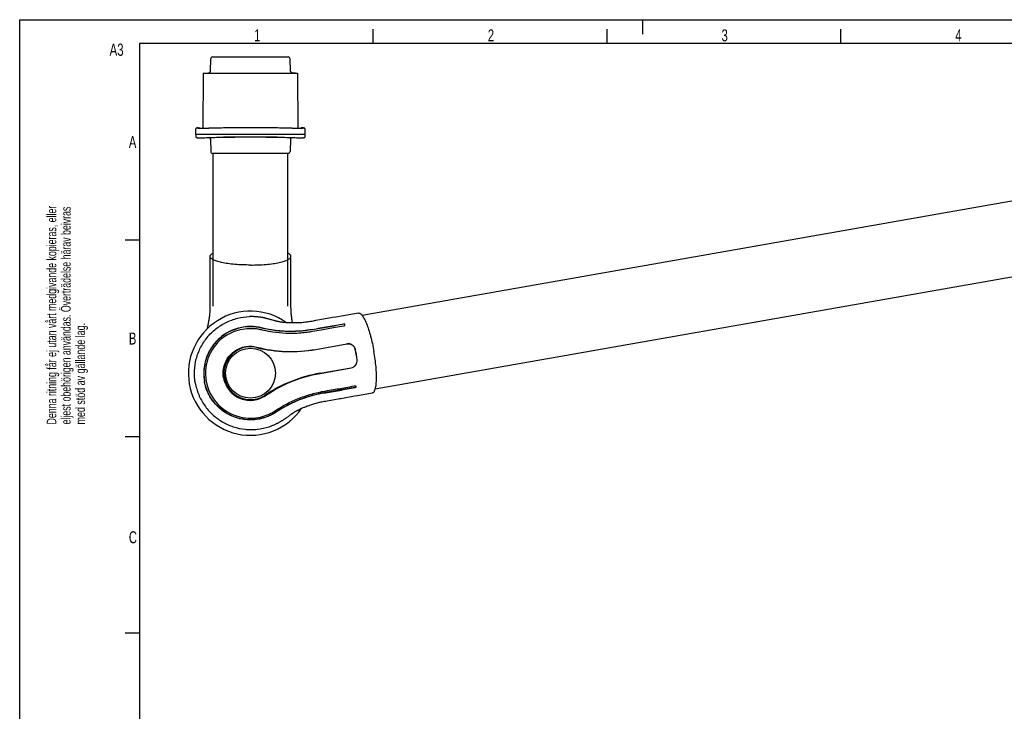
# Model space of a CAD drawing. Extents: x 0 to 420, y 0 to 297.
# Tile 2 of 9: x 0 to 205, y 153 to 297. Entities that reach past the tile are written whole.
import ezdxf

# ---------------------------------------------------------------- set-up
doc = ezdxf.new("R2010")
doc.units = 0
doc.header["$LTSCALE"] = 23.1
for name, color, linetype in [('100350_DXF_CONTINUOUS_LINE', 7, 'CONTINUOUS'), ('100455_DXF_CONTINUOUS_LINE', 7, 'CONTINUOUS'), ('102181_DXF_CONTINUOUS_LINE', 7, 'CONTINUOUS'), ('102184_DXF_CONTINUOUS_LINE', 7, 'CONTINUOUS'), ('102333-L_DXF_FORMAT', 7, 'CONTINUOUS'), ('105-5475-01_DXF_CONTINUOUS', 7, 'CONTINUOUS')]:
    doc.layers.add(name, color=color, linetype=linetype)
doc.styles.get("Standard").update_dxf_attribs({"font": 'txt', "width": 0.7})

# ---------------------------------------------------------------- blocks, each defined once
blk = doc.blocks.new('SYMBOL_16_BL0', base_point=(7.49, 145.42))
at = {"layer": '102333-L_DXF_FORMAT', "color": 7, "linetype": 'CONTINUOUS'}
for q in [(0, 14.98), (14.98, 0)]:
    blk.add_line((0, 0), q, dxfattribs=at)
for s, height, width, p in [('Denna ritning får ej utan vårt medgivande kopieras, eller', 1.9979, 0.687469, (7.64, 212.55)), ('eljest obehörigen användas. Överträdelse härav beivras', 1.9979, 0.686067, (10.63, 212.55)), ('med stöd av gällande lag.', 1.9979, 0.696, (13.63, 212.55)), ('Creo Parametric', 4.9947, 0.71746, (12.92, 96.09)), ('This document must not be copied, shown to third party or in', 1.9979, 0.704762, (7.58, 5.22)), ('any way used without our written permission.', 1.9979, 0.705628, (10.58, 5.22)), ('Contravention will be prosecuted.', 1.9979, 0.684704, (13.57, 5.22))]:
    blk.add_text(s, height=height, rotation=90, dxfattribs=dict(at, width=width)).set_placement(p)

msp = doc.modelspace()

# ---------------------------------------------------------------- linework, layer by layer
at = {"layer": '100350_DXF_CONTINUOUS_LINE', "color": 7, "linetype": 'CONTINUOUS'}
for p, q in [((38.29, 285.84), (38.23, 274.3)), ((38.29, 285.84), (57.96, 285.84)), ((57.96, 285.84), (58.02, 274.3)), ((36.73, 273.1), (36.75, 274.21)), ((36.79, 274.32), (36.78, 274.31)), ((36.8, 274.33), (36.79, 274.32)), ((36.81, 274.34), (36.8, 274.33)), ((36.82, 274.34), (36.81, 274.34)), ((36.88, 274.37), (36.89, 274.38)), ((36.96, 274.39), (36.9, 274.38)), ((37.2, 274.43), (37.19, 274.43)), ((37.2, 274.43), (37.2, 274.43)), ((37.21, 274.43), (37.52, 274.44)), ((37.22, 274.35), (37.22, 274.38)), ((37.22, 274.33), (37.22, 274.35)), ((37.22, 274.33), (37.22, 274.33)), ((37.59, 274.33), (37.52, 274.44)), ((37.59, 274.34), (37.59, 274.3)), ((39.43, 274.33), (39.42, 274.33)), ((41.66, 274.39), (41.21, 274.38)), ((41.68, 274.39), (41.66, 274.39)), ((54.6, 274.39), (54.58, 274.39)), ((55.05, 274.38), (54.6, 274.39)), ((56.84, 274.33), (56.83, 274.33)), ((58.74, 274.44), (58.67, 274.33)), ((58.67, 274.34), (58.67, 274.3)), ((59.05, 274.43), (58.73, 274.44)), ((59.04, 274.33), (59.03, 274.33)), ((59.04, 274.38), (59.04, 274.33)), ((59.37, 274.38), (59.31, 274.39)), ((59.37, 274.38), (59.37, 274.38)), ((59.4, 274.36), (59.4, 274.37)), ((59.44, 274.34), (59.43, 274.35)), ((59.45, 274.34), (59.44, 274.34)), ((59.46, 274.33), (59.45, 274.34)), ((59.47, 274.32), (59.46, 274.33)), ((59.51, 274.22), (59.51, 274.24)), ((59.53, 273.1), (59.51, 274.21)), ((36.73, 273.1), (36.74, 272.57)), ((36.73, 273.1), (59.53, 273.1)), ((36.74, 272.57), (36.74, 272.57)), ((37.02, 272.39), (37.04, 272.38)), ((37.03, 272.39), (37.05, 272.38)), ((37.09, 272.38), (37.11, 272.38)), ((37.11, 272.38), (37.14, 272.38)), ((37.14, 272.38), (37.16, 272.38)), ((37.15, 272.38), (37.18, 272.38)), ((37.16, 272.38), (37.19, 272.38)), ((37.18, 272.38), (37.21, 272.38)), ((37.19, 272.38), (37.24, 272.38)), ((37.22, 272.38), (37.27, 272.37)), ((37.27, 272.37), (37.33, 272.37)), ((37.31, 272.37), (37.37, 272.37)), ((37.35, 272.37), (37.41, 272.37)), ((37.41, 272.37), (37.47, 272.37)), ((37.45, 272.37), (37.55, 272.37)), ((37.52, 272.37), (37.62, 272.37)), ((37.6, 272.37), (37.7, 272.37)), ((37.67, 272.37), (37.79, 272.37)), ((37.79, 272.37), (37.95, 272.37)), ((37.91, 272.37), (38.08, 272.37)), ((38.05, 272.37), (38.23, 272.38)), ((38.23, 272.38), (38.38, 272.38)), ((38.23, 272.38), (38.27, 272.38)), ((38.34, 272.38), (38.59, 272.38)), ((38.58, 272.38), (38.9, 272.39)), ((38.89, 272.39), (39.27, 272.41)), ((39.27, 272.41), (39.79, 272.43)), ((39.79, 272.43), (40.19, 272.44)), ((40.19, 272.44), (40.61, 272.45)), ((40.61, 272.45), (41.03, 272.46)), ((41.03, 272.46), (41.69, 272.48)), ((54.57, 272.48), (55.23, 272.46)), ((55.23, 272.46), (55.65, 272.45)), ((55.65, 272.45), (56.06, 272.44)), ((56.06, 272.44), (56.46, 272.43)), ((56.46, 272.43), (57.03, 272.4)), ((57.03, 272.4), (57.41, 272.39)), ((57.41, 272.39), (57.71, 272.38)), ((57.71, 272.38), (57.96, 272.38)), ((57.96, 272.38), (58.14, 272.37)), ((58.14, 272.37), (58.31, 272.37)), ((58.31, 272.37), (58.47, 272.37)), ((58.47, 272.37), (58.58, 272.37)), ((58.58, 272.37), (58.69, 272.37)), ((58.69, 272.37), (58.78, 272.37)), ((58.78, 272.37), (58.85, 272.37)), ((58.85, 272.37), (58.91, 272.37)), ((58.91, 272.37), (58.97, 272.37)), ((58.97, 272.37), (59.02, 272.38)), ((59.02, 272.38), (59.07, 272.38)), ((59.07, 272.38), (59.1, 272.38)), ((59.1, 272.38), (59.12, 272.38)), ((59.12, 272.38), (59.15, 272.38)), ((59.15, 272.38), (59.17, 272.38)), ((59.17, 272.38), (59.2, 272.38)), ((59.2, 272.38), (59.22, 272.38)), ((59.22, 272.38), (59.24, 272.39)), ((59.24, 272.39), (59.26, 272.39)), ((59.52, 272.57), (59.53, 273.1))]:
    msp.add_line(p, q, dxfattribs=at)
for points in [[(36.78, 274.31), (36.77, 274.3), (36.77, 274.28), (36.76, 274.27), (36.75, 274.25), (36.75, 274.24), (36.75, 274.22), (36.75, 274.21)], [(36.88, 274.37), (36.88, 274.37), (36.87, 274.37), (36.87, 274.37), (36.86, 274.37), (36.85, 274.36), (36.85, 274.36), (36.84, 274.36), (36.83, 274.35), (36.83, 274.35), (36.82, 274.34)], [(37.19, 274.43), (37.17, 274.43), (37.14, 274.43), (37.11, 274.42), (37.07, 274.41), (37.02, 274.41), (36.96, 274.39)], [(59.08, 274.43), (59.06, 274.43), (59.06, 274.43)], [(59.31, 274.39), (59.25, 274.4), (59.21, 274.41), (59.16, 274.42), (59.13, 274.42), (59.1, 274.43), (59.08, 274.43)], [(59.43, 274.35), (59.42, 274.35), (59.42, 274.36), (59.41, 274.36), (59.4, 274.36), (59.4, 274.37), (59.39, 274.37), (59.39, 274.37), (59.38, 274.37), (59.38, 274.37), (59.37, 274.38)], [(59.51, 274.21), (59.51, 274.22), (59.51, 274.24), (59.5, 274.25), (59.5, 274.27), (59.49, 274.28), (59.49, 274.3), (59.48, 274.31), (59.47, 274.32)], [(36.74, 272.57), (36.74, 272.57), (36.74, 272.55), (36.74, 272.54), (36.75, 272.52), (36.75, 272.51), (36.76, 272.5), (36.76, 272.48), (36.77, 272.47), (36.78, 272.46), (36.79, 272.45), (36.8, 272.45), (36.81, 272.44), (36.81, 272.43), (36.82, 272.43), (36.83, 272.42), (36.84, 272.42), (36.85, 272.42), (36.85, 272.41), (36.86, 272.41), (36.86, 272.41), (36.87, 272.41), (36.88, 272.41), (36.88, 272.41), (36.89, 272.4), (36.89, 272.4), (36.9, 272.4), (36.9, 272.4), (36.91, 272.4), (36.92, 272.4), (36.92, 272.4)], [(36.92, 272.4), (36.93, 272.4), (36.93, 272.4), (36.94, 272.39)], [(36.94, 272.39), (36.95, 272.39), (36.96, 272.39), (36.96, 272.39), (36.97, 272.39), (36.98, 272.39), (36.99, 272.39)], [(36.98, 272.39), (36.99, 272.39), (36.99, 272.39), (37, 272.39), (37.02, 272.39)], [(37, 272.39), (37.01, 272.39), (37.03, 272.39)], [(37.05, 272.38), (37.06, 272.38), (37.09, 272.38)], [(41.69, 272.48), (42.74, 272.5), (43.81, 272.51), (44.89, 272.52), (45.97, 272.53), (47.05, 272.53), (48.13, 272.53), (49.21, 272.53), (50.29, 272.53), (51.37, 272.52), (52.44, 272.51), (53.52, 272.5), (54.57, 272.48)], [(59.26, 272.39), (59.26, 272.39), (59.27, 272.39), (59.28, 272.39), (59.29, 272.39), (59.3, 272.39), (59.3, 272.39), (59.31, 272.39), (59.32, 272.39), (59.32, 272.4), (59.33, 272.4), (59.34, 272.4), (59.34, 272.4), (59.35, 272.4), (59.35, 272.4), (59.36, 272.4), (59.37, 272.4), (59.37, 272.4), (59.38, 272.41), (59.38, 272.41), (59.39, 272.41), (59.39, 272.41), (59.4, 272.41), (59.41, 272.41), (59.41, 272.42), (59.42, 272.42), (59.43, 272.42), (59.44, 272.43), (59.44, 272.43), (59.45, 272.44), (59.46, 272.45), (59.47, 272.45), (59.48, 272.46), (59.49, 272.47), (59.49, 272.48), (59.5, 272.5), (59.51, 272.51), (59.51, 272.52), (59.52, 272.54), (59.52, 272.55), (59.52, 272.57), (59.52, 272.57)]]:
    msp.add_lwpolyline(points, dxfattribs=at)
for centre, start, end in [((44.1, 141.01), 91.2419, 92.0072), ((52.16, 141.01), 87.9928, 88.7581)]:
    msp.add_arc(centre, 133.41, start, end, dxfattribs=at)
for points, knots in [([(37.22, 274.38), (37.22, 274.38), (37.23, 274.39), (37.24, 274.39), (37.24, 274.39)], [0, 0, 0, 0, 0.309931, 1, 1, 1, 1]), ([(39.42, 274.33), (39.28, 274.33), (39.01, 274.32), (38.6, 274.31), (38.23, 274.3), (37.95, 274.3), (37.75, 274.3), (37.62, 274.3), (37.51, 274.3), (37.41, 274.3), (37.34, 274.31), (37.28, 274.31), (37.25, 274.32), (37.23, 274.32), (37.23, 274.33), (37.22, 274.33)], [0, 0, 0, 0, 0.191865, 0.376427, 0.547093, 0.697539, 0.763183, 0.8216, 0.872357, 0.915165, 0.949643, 0.975369, 0.99213, 0.997136, 1, 1, 1, 1]), ([(37.24, 274.39), (37.28, 274.4), (37.35, 274.42), (37.45, 274.43), (37.5, 274.43), (37.52, 274.44)], [0, 0, 0, 0, 0.440196, 0.751813, 1, 1, 1, 1]), ([(37.59, 274.34), (37.58, 274.34), (37.56, 274.33), (37.52, 274.33), (37.46, 274.32), (37.41, 274.31), (37.38, 274.31)], [0, 0, 0, 0, 0.062261, 0.248635, 0.560365, 1, 1, 1, 1]), ([(48.13, 274.44), (47.05, 274.44), (44.91, 274.43), (42.76, 274.41), (41.68, 274.39)], [0, 0, 0, 0, 0.500471, 1, 1, 1, 1]), ([(54.58, 274.39), (53.5, 274.41), (51.35, 274.43), (49.2, 274.44), (48.13, 274.44)], [0, 0, 0, 0, 0.499529, 1, 1, 1, 1]), ([(59.03, 274.33), (59.03, 274.33), (59.03, 274.32), (59.01, 274.32), (58.98, 274.31), (58.92, 274.31), (58.84, 274.3), (58.75, 274.3), (58.64, 274.3), (58.51, 274.3), (58.31, 274.3), (58.02, 274.3), (57.65, 274.31), (57.25, 274.32), (56.98, 274.33), (56.84, 274.33)], [0, 0, 0, 0, 0.002858, 0.007848, 0.024571, 0.050279, 0.084773, 0.127631, 0.178447, 0.236893, 0.302541, 0.453003, 0.623685, 0.80819, 1, 1, 1, 1]), ([(58.88, 274.31), (58.85, 274.31), (58.8, 274.32), (58.73, 274.33), (58.69, 274.33), (58.67, 274.34)], [0, 0, 0, 0, 0.438119, 0.749367, 1, 1, 1, 1]), ([(58.73, 274.44), (58.73, 274.44), (58.78, 274.43), (58.8, 274.43), (58.85, 274.42), (58.92, 274.41), (58.98, 274.4), (59.02, 274.39)], [0, 0, 0, 0, 0.062529, 0.248217, 0.388678, 0.559268, 1, 1, 1, 1]), ([(59.02, 274.39), (59.02, 274.39), (59.03, 274.39), (59.04, 274.38), (59.04, 274.38)], [0, 0, 0, 0, 0.690076, 1, 1, 1, 1])]:
    msp.add_open_spline(points, degree=3, knots=knots, dxfattribs=at)
at = {"layer": '100455_DXF_CONTINUOUS_LINE', "color": 7, "linetype": 'CONTINUOUS'}
for p, q in [((39.81, 286.29), (39.85, 288.84)), ((40.25, 289.24), (56.01, 289.24)), ((56.45, 286.29), (56.41, 288.84)), ((38.73, 285.84), (39.44, 285.89)), ((57.53, 285.84), (56.82, 285.89)), ((39.81, 272.05), (39.85, 269.49)), ((53.71, 272.5), (42.54, 272.5)), ((56.45, 272.05), (56.41, 269.49)), ((56.01, 269.1), (40.25, 269.1))]:
    msp.add_line(p, q, dxfattribs=at)
for centre, start, end in [((40.25, 288.84), 90, 179), ((56.01, 288.84), 1, 90), ((39.41, 286.29), 274.6449, 359), ((56.85, 286.29), 181, 265.3551), ((39.41, 272.04), 1, 70.2567), ((56.85, 272.04), 109.7438, 179), ((40.25, 269.5), 181, 270), ((56.01, 269.5), 270, 359)]:
    msp.add_arc(centre, 0.4, start, end, dxfattribs=at)
at = {"layer": '102181_DXF_CONTINUOUS_LINE', "color": 7, "linetype": 'CONTINUOUS'}
for p, q in [((219.07, 261.3), (71.44, 235.27)), ((221.78, 245.93), (74.15, 219.9))]:
    msp.add_line(p, q, dxfattribs=at)
at = {"layer": '102184_DXF_CONTINUOUS_LINE', "color": 7, "linetype": 'CONTINUOUS'}
for p, q in [((40.33, 237.24), (40.33, 269.1)), ((55.93, 237.24), (55.93, 269.1))]:
    msp.add_line(p, q, dxfattribs=at)
at = {"layer": '102333-L_DXF_FORMAT', "color": 7, "linetype": 'CONTINUOUS'}
for p, q in [((0, 0), (0, 297)), ((0, 297), (420, 297)), ((130, 294), (130, 297)), ((73.75, 292), (73.75, 295)), ((122.5, 292), (122.5, 295)), ((171.25, 292), (171.25, 295)), ((25, 292), (25, 5)), ((415, 292), (25, 292)), ((25, 251), (22, 251)), ((25, 210), (22, 210)), ((25, 169), (22, 169))]:
    msp.add_line(p, q, dxfattribs=at)
at = {"layer": '105-5475-01_DXF_CONTINUOUS', "color": 7, "linetype": 'CONTINUOUS'}
for p, q in [((39.69, 247.6), (39.69, 244.78)), ((39.69, 238.54), (39.69, 237.7)), ((52.18, 234.48), (52.01, 234.52)), ((52.61, 234.35), (52.41, 234.41)), ((52.95, 234.25), (52.61, 234.35)), ((53.1, 234.21), (52.95, 234.25)), ((53.2, 234.18), (53.1, 234.21)), ((53.29, 234.15), (53.2, 234.18)), ((61.73, 234.21), (60.9, 234.06)), ((67.58, 233.14), (67.7, 233.16)), ((61.77, 228.22), (68.24, 229.37)), ((61.77, 228.2), (68.25, 229.34)), ((62.65, 223.24), (69.12, 224.38)), ((62.65, 223.21), (69.13, 224.36)), ((69.79, 220.59), (69.92, 220.61)), ((69.81, 218.49), (70.48, 218.61)), ((70.48, 218.61), (73.59, 219.16)), ((55.78, 214.06), (55.91, 214.15)), ((55.91, 214.15), (56.04, 214.24)), ((56.04, 214.24), (56.42, 214.53)), ((56.42, 214.53), (56.55, 214.63)), ((56.55, 214.63), (56.63, 214.69))]:
    msp.add_line(p, q, dxfattribs=at)
for points in [[(56.57, 240.29), (56.57, 240.59), (56.57, 240.89), (56.57, 247.6)], [(39.69, 244.78), (39.69, 242.78), (39.69, 242.13)], [(39.69, 242.13), (39.69, 239.41), (39.69, 238.54)], [(56.92, 233.72), (56.92, 233.72), (56.89, 233.91), (56.85, 234.1), (56.82, 234.3), (56.79, 234.51), (56.76, 234.72), (56.73, 234.94), (56.7, 235.17), (56.68, 235.4), (56.65, 235.64), (56.63, 235.88), (56.61, 236.13), (56.6, 236.39), (56.59, 236.64), (56.58, 236.9), (56.57, 237.16), (56.57, 237.43), (56.57, 237.7), (56.57, 237.97), (56.57, 240.29)], [(39.69, 237.7), (39.69, 237.43), (39.69, 237.16), (39.68, 236.9), (39.67, 236.64), (39.66, 236.39), (39.64, 236.13), (39.63, 235.88), (39.6, 235.64), (39.58, 235.4), (39.56, 235.17), (39.53, 234.94), (39.5, 234.72), (39.47, 234.51), (39.44, 234.3), (39.4, 234.1), (39.37, 233.91), (39.34, 233.72), (39.3, 233.53), (39.26, 233.35), (39.23, 233.18), (39.19, 233.01), (39.15, 232.84), (39.11, 232.68), (39.07, 232.52), (39.06, 232.48)], [(52.01, 234.52), (51.93, 234.55), (51.84, 234.57), (51.75, 234.59), (51.65, 234.62), (51.56, 234.64), (51.46, 234.67), (51.36, 234.69), (51.25, 234.71), (51.14, 234.74), (51.04, 234.76), (50.92, 234.78), (50.81, 234.81), (50.69, 234.83), (50.57, 234.85), (50.45, 234.87), (50.33, 234.89), (50.2, 234.91), (50.07, 234.93), (49.94, 234.94), (49.81, 234.96), (49.67, 234.98), (49.53, 234.99), (49.39, 235), (49.24, 235.01), (49.09, 235.02), (48.94, 235.03), (48.79, 235.04), (48.63, 235.05), (48.47, 235.05), (48.31, 235.05), (48.14, 235.05), (47.96, 235.05)], [(52.41, 234.41), (52.34, 234.43), (52.18, 234.48)], [(60.9, 234.06), (60.64, 234.01), (60.38, 233.97), (60.12, 233.93), (59.86, 233.89), (59.61, 233.86), (59.36, 233.83), (59.11, 233.81), (58.86, 233.78), (58.62, 233.77), (58.39, 233.75), (58.16, 233.74), (57.94, 233.73), (57.73, 233.72), (57.52, 233.72), (57.32, 233.72), (57.12, 233.72), (56.92, 233.72), (56.74, 233.72), (56.55, 233.72), (56.38, 233.73), (56.2, 233.74), (56.03, 233.75), (55.86, 233.76), (55.7, 233.77), (55.55, 233.78), (55.4, 233.79), (55.25, 233.81), (55.11, 233.82), (54.98, 233.84), (54.85, 233.85), (54.73, 233.87), (54.61, 233.89), (54.49, 233.9), (54.39, 233.92), (54.29, 233.93), (54.2, 233.95), (54.11, 233.97), (54.02, 233.98), (53.94, 234), (53.87, 234.01), (53.8, 234.03), (53.73, 234.04), (53.67, 234.06), (53.61, 234.07), (53.55, 234.09), (53.49, 234.1), (53.44, 234.11), (53.39, 234.13), (53.34, 234.14), (53.29, 234.15)], [(65.27, 234.83), (62.59, 234.36), (61.73, 234.21)], [(67.54, 235.23), (65.91, 234.94), (65.27, 234.83)], [(70.66, 235.78), (67.88, 235.29), (67.54, 235.23)], [(56.63, 214.69), (56.72, 214.74), (56.76, 214.77), (56.8, 214.8), (56.84, 214.83), (56.89, 214.86), (56.93, 214.89), (56.98, 214.93), (57.03, 214.96), (57.09, 215), (57.15, 215.03), (57.21, 215.07), (57.27, 215.11), (57.34, 215.15), (57.42, 215.2), (57.49, 215.24), (57.58, 215.29), (57.66, 215.34), (57.76, 215.39), (57.86, 215.44), (57.97, 215.5), (58.08, 215.56), (58.19, 215.62), (58.31, 215.68), (58.44, 215.74), (58.57, 215.8), (58.71, 215.86), (58.85, 215.93), (59, 215.99), (59.15, 216.06), (59.31, 216.13), (59.47, 216.19), (59.63, 216.26), (59.8, 216.33), (59.98, 216.4), (60.16, 216.46), (60.35, 216.53), (60.54, 216.6), (60.74, 216.67), (60.94, 216.73), (61.15, 216.8), (61.37, 216.86), (61.59, 216.93), (61.82, 216.99), (62.06, 217.06), (62.31, 217.12), (62.55, 217.18), (62.8, 217.24), (63.05, 217.29), (63.31, 217.34), (63.57, 217.39), (63.83, 217.44), (64.11, 217.48), (66.39, 217.89)], [(66.39, 217.89), (66.69, 217.94), (66.98, 217.99), (69.81, 218.49)], [(52.01, 212.08), (52.18, 212.14), (52.34, 212.2), (52.49, 212.25), (52.64, 212.31), (52.79, 212.37), (52.93, 212.43), (53.07, 212.49), (53.2, 212.55), (53.34, 212.61), (53.47, 212.67), (53.59, 212.73), (53.72, 212.79), (53.84, 212.85), (53.95, 212.92), (54.07, 212.98), (54.18, 213.04), (54.29, 213.1), (54.4, 213.16), (54.5, 213.22), (54.61, 213.28), (54.7, 213.34), (54.8, 213.4), (54.9, 213.46), (54.99, 213.52), (55.08, 213.58), (55.17, 213.63), (55.25, 213.69), (55.33, 213.75), (55.41, 213.8), (55.49, 213.85), (55.57, 213.91), (55.64, 213.96), (55.78, 214.06)]]:
    msp.add_lwpolyline(points, dxfattribs=at)
msp.add_circle((48.13, 223.24), 5.2, dxfattribs=at)
for centre, radius, start, end in [((48.13, 223.24), 12.95, 54.4521, 325.5479), ((67.66, 233.31), 0.183, 14.3079, 23.3594), ((67.63, 233.33), 0.214, 7.6741, 9.9903), ((48.13, 223.24), 9.37, 123.8552, 189.9962), ((48.13, 223.24), 5.52, 76.5124, 303.4876), ((56.55, 257.8), 30.06, 256.2632, 280.0023), ((68.51, 227.85), 1.52, 13.1019, 100), ((50.51, 223.66), 20, 6.8981, 13.1019), ((49.2, 223.42), 21.35, 7.0917, 12.9083), ((68.86, 225.88), 1.52, 280, 6.8981), ((67.87, 193.64), 30.06, 99.9977, 123.7368), ((48.13, 223.24), 9.37, 190.0038, 256.1448), ((69.93, 220.45), 0.183, 356.6406, 5.6921), ((69.9, 220.42), 0.214, 10.0097, 12.3259)]:
    msp.add_arc(centre, radius, start, end, dxfattribs=at)
for points, knots in [([(39.69, 247.6), (39.69, 247.66), (39.72, 247.79), (39.86, 247.97), (40.06, 248.14), (40.23, 248.24), (40.33, 248.29)], [0, 0, 0, 0, 0.183889, 0.400166, 0.669035, 1, 1, 1, 1]), ([(48.13, 245.81), (47.57, 245.81), (46.49, 245.83), (44.91, 245.93), (43.46, 246.09), (42.36, 246.28), (41.59, 246.46), (41.11, 246.6), (40.69, 246.75), (40.34, 246.91), (40.06, 247.07), (39.85, 247.24), (39.72, 247.41), (39.69, 247.54), (39.69, 247.6)], [0, 0, 0, 0, 0.186902, 0.366509, 0.532006, 0.677472, 0.741191, 0.79827, 0.848388, 0.891371, 0.92726, 0.956445, 0.979965, 1, 1, 1, 1]), ([(48.13, 245.81), (48.68, 245.81), (49.77, 245.83), (51.35, 245.93), (52.8, 246.09), (53.89, 246.28), (54.66, 246.46), (55.15, 246.6), (55.57, 246.75), (55.92, 246.91), (56.2, 247.07), (56.41, 247.24), (56.54, 247.41), (56.57, 247.54), (56.57, 247.6)], [0, 0, 0, 0, 0.186902, 0.366509, 0.532006, 0.677472, 0.741191, 0.79827, 0.848388, 0.891371, 0.92726, 0.956445, 0.979965, 1, 1, 1, 1]), ([(56.57, 247.6), (56.57, 247.66), (56.54, 247.79), (56.4, 247.97), (56.2, 248.14), (56.03, 248.24), (55.93, 248.29)], [0, 0, 0, 0, 0.183889, 0.400166, 0.669035, 1, 1, 1, 1]), ([(36.63, 221.21), (36.49, 222.04), (36.37, 223.74), (36.75, 226.26), (37.51, 228.25), (38.36, 229.71), (39.36, 231.08), (40.87, 232.57), (42.67, 233.7), (44.23, 234.36), (45.85, 234.85), (47.12, 235.02), (47.96, 235.05)], [0, 0, 0, 0, 0.124952, 0.249907, 0.374863, 0.437431, 0.499999, 0.624954, 0.749909, 0.812477, 0.875045, 1, 1, 1, 1]), ([(70.66, 235.78), (70.72, 235.79), (70.85, 235.78), (71.05, 235.68), (71.25, 235.51), (71.46, 235.26), (71.67, 234.95), (71.89, 234.56), (72.11, 234.1), (72.42, 233.37), (72.8, 232.33), (73.21, 230.93), (73.58, 229.39), (73.79, 228.33), (73.89, 227.78)], [0, 0, 0, 0, 0.020034, 0.043551, 0.072734, 0.108621, 0.151601, 0.201716, 0.258795, 0.322514, 0.467981, 0.633482, 0.813093, 1, 1, 1, 1]), ([(50.41, 232.7), (50.05, 232.79), (49.32, 232.92), (48.06, 233.01), (46.72, 232.91), (45.22, 232.58), (43.92, 232.06), (42.62, 231.32), (41.48, 230.42), (40.4, 229.24), (39.53, 227.91), (38.88, 226.45), (38.48, 224.89), (38.36, 223.55), (38.41, 222.42), (38.48, 221.83), (38.53, 221.54)], [0, 0, 0, 0, 0.057384, 0.115006, 0.196507, 0.265858, 0.352158, 0.41307, 0.498305, 0.577687, 0.65904, 0.745439, 0.824064, 0.908588, 0.954186, 1, 1, 1, 1]), ([(50.42, 232.67), (50.09, 232.75), (49.4, 232.88), (47.94, 232.99), (46.01, 232.81), (44.13, 232.14), (42.73, 231.33), (41.42, 230.34), (40.03, 228.78), (39.08, 226.92), (38.62, 225.31), (38.43, 224.06), (38.4, 222.8), (38.5, 221.96), (38.57, 221.55)], [0, 0, 0, 0, 0.052855, 0.108798, 0.228278, 0.353136, 0.416537, 0.480339, 0.608749, 0.738351, 0.80361, 0.869008, 0.934486, 1, 1, 1, 1]), ([(42.91, 231.02), (43.58, 231.47), (44.9, 232.12), (46.88, 232.58), (48.38, 232.63), (49.51, 232.52), (50.07, 232.41), (50.35, 232.34)], [0, 0, 0, 0, 0.312013, 0.561363, 0.781044, 0.88863, 1, 1, 1, 1]), ([(50.35, 232.34), (50.51, 232.3), (51.31, 232.11), (53.02, 231.8), (55.08, 231.6), (57.05, 231.58), (58.56, 231.66), (59.93, 231.8), (60.74, 231.93), (61.09, 231.99)], [0, 0, 0, 0, 0.045663, 0.2294, 0.480782, 0.618909, 0.773644, 0.901382, 1, 1, 1, 1]), ([(61.02, 232.35), (59.7, 232.12), (57.14, 231.87), (53.97, 232.04), (51.79, 232.39), (50.8, 232.61), (50.41, 232.7)], [0, 0, 0, 0, 0.378784, 0.7174, 0.886853, 1, 1, 1, 1]), ([(61.03, 232.32), (60.09, 232.16), (58.22, 231.93), (55.45, 231.9), (52.85, 232.15), (51.19, 232.48), (50.42, 232.67)], [0, 0, 0, 0, 0.267049, 0.528321, 0.775629, 1, 1, 1, 1]), ([(61.02, 232.35), (62.13, 232.55), (64.33, 232.94), (66.54, 233.33), (67.64, 233.52)], [0, 0, 0, 0, 0.5, 1, 1, 1, 1]), ([(67.65, 233.49), (66.54, 233.29), (64.34, 232.9), (62.13, 232.51), (61.03, 232.32)], [0, 0, 0, 0, 0.5, 1, 1, 1, 1]), ([(61.09, 231.99), (61.67, 232.09), (62.76, 232.28), (64.33, 232.56), (65.91, 232.84), (66.99, 233.03), (67.58, 233.14)], [0, 0, 0, 0, 0.270891, 0.500242, 0.729758, 1, 1, 1, 1]), ([(67.84, 233.37), (67.83, 233.4), (67.82, 233.44), (67.77, 233.49), (67.71, 233.52), (67.66, 233.52), (67.64, 233.52)], [0, 0, 0, 0, 0.279917, 0.527455, 0.75607, 1, 1, 1, 1]), ([(67.83, 233.38), (67.83, 233.4), (67.81, 233.43), (67.77, 233.46), (67.72, 233.49), (67.67, 233.49), (67.65, 233.49)], [0, 0, 0, 0, 0.210139, 0.433809, 0.689926, 1, 1, 1, 1]), ([(67.7, 233.16), (67.72, 233.16), (67.76, 233.18), (67.83, 233.24), (67.85, 233.31), (67.84, 233.36)], [0, 0, 0, 0, 0.243261, 0.46985, 1, 1, 1, 1]), ([(42.52, 222.25), (42.44, 222.73), (42.4, 223.71), (42.71, 225.15), (43.37, 226.45), (44.33, 227.53), (45.51, 228.32), (46.81, 228.78), (48.14, 228.92), (49.02, 228.8), (49.44, 228.69)], [0, 0, 0, 0, 0.130736, 0.261011, 0.390275, 0.517856, 0.643059, 0.765244, 0.88406, 1, 1, 1, 1]), ([(49.44, 228.69), (51.38, 228.19), (55.51, 227.58), (59.68, 227.85), (61.77, 228.22)], [0, 0, 0, 0, 0.485728, 1, 1, 1, 1]), ([(68.24, 229.37), (68.44, 229.4), (68.84, 229.39), (69.38, 229.16), (69.8, 228.74), (69.96, 228.38), (70.01, 228.19)], [0, 0, 0, 0, 0.252109, 0.501927, 0.750416, 1, 1, 1, 1]), ([(69.13, 224.36), (69.32, 224.39), (69.69, 224.53), (70.13, 224.94), (70.38, 225.47), (70.41, 225.87), (70.38, 226.06)], [0, 0, 0, 0, 0.252109, 0.501927, 0.750416, 1, 1, 1, 1]), ([(73.59, 219.16), (73.65, 219.17), (73.77, 219.22), (73.92, 219.38), (74.05, 219.61), (74.16, 219.91), (74.25, 220.28), (74.33, 220.72), (74.38, 221.23), (74.43, 222.02), (74.42, 223.13), (74.33, 224.59), (74.15, 226.16), (73.99, 227.23), (73.89, 227.78)], [0, 0, 0, 0, 0.020034, 0.043551, 0.072734, 0.108621, 0.151601, 0.201716, 0.258795, 0.322514, 0.467981, 0.633482, 0.813093, 1, 1, 1, 1]), ([(42.52, 222.25), (42.61, 221.77), (42.91, 220.83), (43.69, 219.58), (44.76, 218.59), (46.03, 217.9), (47.4, 217.56), (48.78, 217.57), (50.09, 217.9), (50.87, 218.31), (51.23, 218.55)], [0, 0, 0, 0, 0.130736, 0.261011, 0.390275, 0.517856, 0.643059, 0.765244, 0.88406, 1, 1, 1, 1]), ([(51.23, 218.55), (52.88, 219.69), (56.55, 221.68), (60.56, 222.85), (62.65, 223.21)], [0, 0, 0, 0, 0.485728, 1, 1, 1, 1]), ([(36.63, 221.21), (36.78, 220.38), (37.26, 218.74), (38.47, 216.5), (39.87, 214.89), (41.16, 213.81), (42.57, 212.87), (44.5, 211.99), (46.58, 211.53), (48.27, 211.45), (49.96, 211.54), (51.21, 211.81), (52.01, 212.08)], [0, 0, 0, 0, 0.124952, 0.249907, 0.374863, 0.437431, 0.499999, 0.624954, 0.749909, 0.812477, 0.875045, 1, 1, 1, 1]), ([(53.51, 215.12), (53.2, 214.92), (52.56, 214.54), (51.41, 214.03), (50.11, 213.66), (48.59, 213.47), (47.19, 213.5), (45.72, 213.76), (44.33, 214.21), (42.93, 214.95), (41.65, 215.9), (40.54, 217.05), (39.63, 218.38), (39.06, 219.6), (38.71, 220.68), (38.58, 221.25), (38.53, 221.54)], [0, 0, 0, 0, 0.057384, 0.115006, 0.196507, 0.265858, 0.352158, 0.41307, 0.498305, 0.577687, 0.65904, 0.745439, 0.824064, 0.908588, 0.954186, 1, 1, 1, 1]), ([(53.51, 215.16), (53.22, 214.97), (52.62, 214.61), (51.29, 214), (49.41, 213.52), (47.42, 213.5), (45.82, 213.78), (44.25, 214.27), (42.42, 215.25), (40.88, 216.68), (39.9, 218.04), (39.3, 219.14), (38.84, 220.32), (38.64, 221.14), (38.57, 221.55)], [0, 0, 0, 0, 0.052855, 0.108798, 0.228278, 0.353136, 0.416537, 0.480339, 0.608749, 0.738351, 0.80361, 0.869008, 0.934486, 1, 1, 1, 1]), ([(63.3, 219.44), (63.89, 219.55), (64.97, 219.74), (66.55, 220.01), (68.12, 220.29), (69.21, 220.48), (69.79, 220.59)], [0, 0, 0, 0, 0.270891, 0.500242, 0.729758, 1, 1, 1, 1]), ([(69.97, 220.28), (68.87, 220.08), (66.67, 219.69), (64.46, 219.31), (63.36, 219.11)], [0, 0, 0, 0, 0.5, 1, 1, 1, 1]), ([(63.36, 219.08), (64.47, 219.28), (66.67, 219.66), (68.88, 220.05), (69.98, 220.25)], [0, 0, 0, 0, 0.5, 1, 1, 1, 1]), ([(69.92, 220.61), (69.94, 220.61), (69.98, 220.61), (70.06, 220.57), (70.1, 220.51), (70.11, 220.46)], [0, 0, 0, 0, 0.243261, 0.46985, 1, 1, 1, 1]), ([(70.12, 220.45), (70.12, 220.43), (70.12, 220.38), (70.09, 220.31), (70.05, 220.26), (70, 220.25), (69.98, 220.25)], [0, 0, 0, 0, 0.279917, 0.527455, 0.75607, 1, 1, 1, 1]), ([(70.11, 220.44), (70.11, 220.43), (70.11, 220.39), (70.08, 220.34), (70.04, 220.3), (70, 220.28), (69.98, 220.28)], [0, 0, 0, 0, 0.210139, 0.433809, 0.689926, 1, 1, 1, 1]), ([(53.33, 215.44), (53.47, 215.53), (54.16, 215.99), (55.65, 216.87), (57.53, 217.75), (59.36, 218.45), (60.81, 218.89), (62.15, 219.22), (62.95, 219.38), (63.3, 219.44)], [0, 0, 0, 0, 0.045663, 0.2294, 0.480782, 0.618909, 0.773644, 0.901382, 1, 1, 1, 1]), ([(63.36, 219.11), (62.42, 218.95), (60.58, 218.52), (57.97, 217.6), (55.61, 216.47), (54.17, 215.6), (53.51, 215.16)], [0, 0, 0, 0, 0.267049, 0.528321, 0.775629, 1, 1, 1, 1]), ([(63.36, 219.08), (62.04, 218.85), (59.55, 218.2), (56.63, 216.96), (54.7, 215.89), (53.85, 215.35), (53.51, 215.12)], [0, 0, 0, 0, 0.378784, 0.7174, 0.886853, 1, 1, 1, 1]), ([(45.89, 214.14), (46.67, 213.95), (48.13, 213.78), (50.15, 214.03), (51.58, 214.49), (52.6, 214.99), (53.09, 215.28), (53.33, 215.44)], [0, 0, 0, 0, 0.312013, 0.561363, 0.781044, 0.88863, 1, 1, 1, 1])]:
    msp.add_open_spline(points, degree=3, knots=knots, dxfattribs=at)

# ---------------------------------------------------------------- block references
at = {"layer": '102333-L_DXF_FORMAT', "color": 7, "linetype": 'CONTINUOUS'}
msp.add_blockref('SYMBOL_16_BL0', (7.49, 145.42), dxfattribs=at)

# ---------------------------------------------------------------- texts
at = {"layer": '102333-L_DXF_FORMAT', "color": 7, "linetype": 'CONTINUOUS', "attachment_point": 1}
for s, insert, char_height, width in [('1', (48.89, 294.98), 2.5, 2.1429), ('2', (97.64, 294.98), 2.5, 2.9464), ('3', (146.39, 294.98), 2.5, 2.6786), ('4', (195.14, 294.98), 2.5, 2.9464), ('A3', (18.75, 292.01), 2.55, 6.0107), ('A', (22.77, 272.73), 2.5, 3.2143), ('B', (22.77, 231.73), 2.5, 2.9464), ('C', (22.77, 190.26), 2.5, 3.125)]:
    msp.add_mtext(s, dxfattribs=dict(at, insert=insert, char_height=char_height, width=width))

doc.saveas('drawing.dxf')
